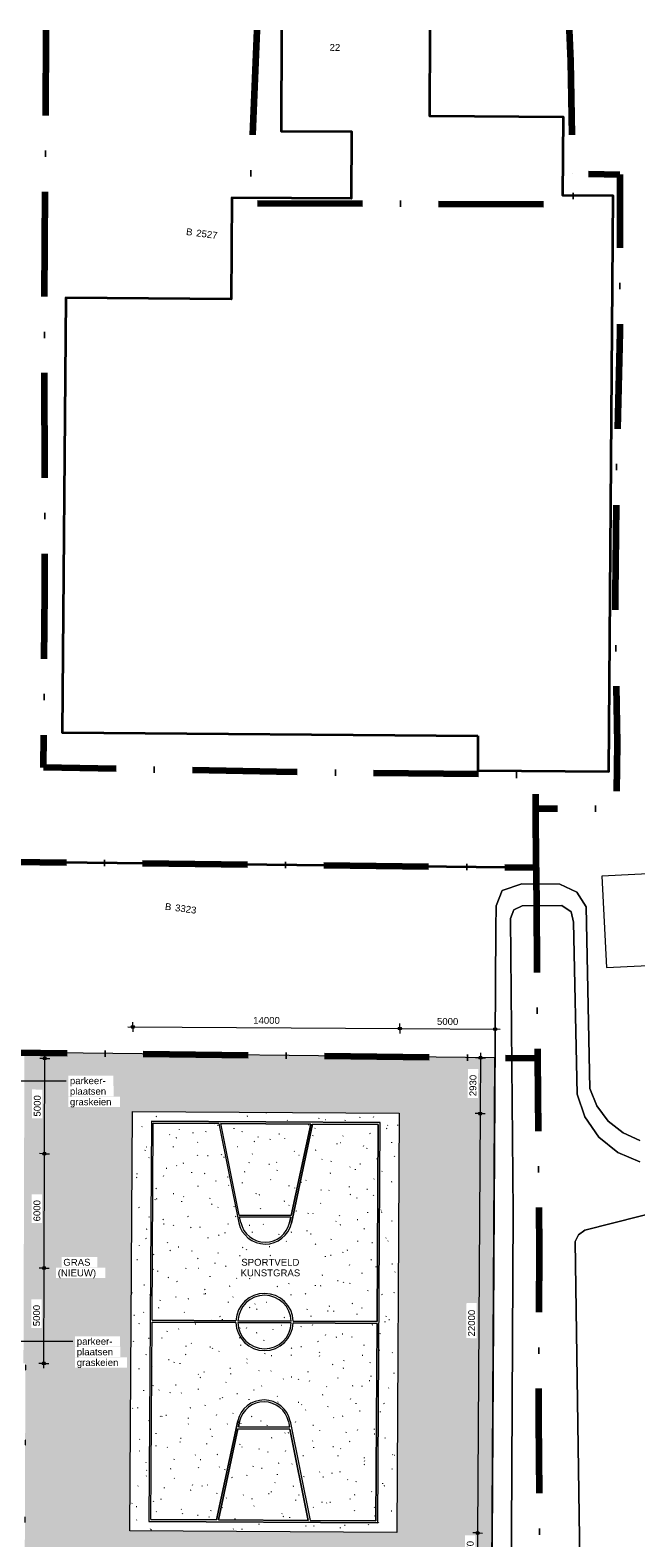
# Model space of a CAD drawing. Header units: millimetres. Extents: x -159785 to 90015, y -49332 to 203345.
# Tile 60 of 63: x -27162 to 4601, y 80529 to 159619. Entities that reach past the tile are written whole.
import ezdxf

# ---------------------------------------------------------------- set-up
doc = ezdxf.new("R2010")
doc.units = ezdxf.units.MM
doc.linetypes.add('IMPORT-KG-PERCEEL-SO', pattern=[19000, 5500, -2000, 0, -2000, 5500, -2000, 0, -2000])
for name, color, linetype, lineweight in [('A--A23__Vloeren', 8, 'Continuous', 9), ('A--L$01A__Algemeen', 7, 'Continuous', 9), ('A--L23__Vloeren', 3, 'Continuous', 9), ('A--L34__BalustradesLeuningen', 1, 'Continuous', 9), ('A--M$01A__Algemeen', 1, 'Continuous', 13), ('A--M$01A__Algemeen-200', 1, 'Continuous', 13), ('A--T$01A__Algemeen', 1, 'Continuous', 13), ('B-WE-KG-GRENS_PERCEEL-G', 30, 'IMPORT-KG-PERCEEL-SO', 25), ('B-WE-KG-GRENS_PERCEEL-S', 150, 'Continuous', 25), ('B-WE-OG-BEBOUWING-G', 250, 'Continuous', 35), ('B-WE-OG-BEBOUWING-GV', 250, 'Continuous', 35), ('B-WE-OG-BEBOUWING-T18', 10, 'Continuous', 20), ('B-WE-OG-BEBOUWING_HUISNUMMER-T18', 10, 'Continuous', 20), ('B-WE-OG-BEBOUWING_SCHUUR-GV', 10, 'Continuous', 20), ('B-WE-OG-TERREIN_BEGROEID-GV', 10, 'Continuous', 20), ('B-WE-OG-TERREIN_ERF-GV', 10, 'Continuous', 20), ('B-WE-OG-TERREIN_OEVER-GV', 10, 'Continuous', 20), ('B-WE-OG-WATER-GV', 4, 'Continuous', 20), ('Montfoort-BGT_aangepast_dwg', 8, 'Continuous', 9), ('Montfoort-KAD_aangepast_dwg', 8, 'Continuous', 9)]:
    doc.layers.add(name, color=color, linetype=linetype, lineweight=lineweight)
doc.styles.add('Arial', font='arial.ttf', dxfattribs={"height": 360})
doc.dimstyles.new('00_ARC_dimension_1_8mm_afgerond', dxfattribs={"dimscale": 304.8, "dimtxt": 367.293384, "dimasz": 2.099738, "dimexe": 0.853018, "dimexo": 0.0625, "dimgap": 0.328084, "dimtad": 1, "dimdec": 0, "dimrnd": 10, "dimzin": 0, "dimdsep": 46, "dimtxsty": 'Arial', "dimblk1": 'DOTSMALL', "dimblk2": 'DOTSMALL', "dimsah": 1, "dimcen": 0.09, "dimdle": 0.853018, "dimadec": 3, "dimazin": 0, "dimtfac": 1, "dimtdec": 4, "dimtix": 1, "dimtmove": 0, "dimatfit": 3, "dimfxl": 0.853018, "dimfxlon": 1, "dimtvp": 1, "dimtfill": 1, "dimtolj": 1, "dimtzin": 0, "dimarcsym": 2})

# ---------------------------------------------------------------- blocks, each defined once
blk = doc.blocks.new('Railing - Ø42-V12-00 Terrein')
at = {"layer": 'A--L34__BalustradesLeuningen'}
for start, end in [(180, 360), (360, 144)]:
    blk.add_arc((0, 0), 21, start, end, dxfattribs=at)
blk = doc.blocks.new('Railing - Ø42-2171540-00 Terrein')
at = {"layer": 'A--L34__BalustradesLeuningen'}
for start, end in [(360, 144), (216, 360)]:
    blk.add_arc((0, 0), 21, start, end, dxfattribs=at)
blk = doc.blocks.new('Railing - Railing-2206966-00 Terrein')
at = {"layer": 'A--L34__BalustradesLeuningen'}
for p, q in [((-49012, 110649), (-15502, 114623)), ((-15502, 114628), (-49008, 110655)), ((-15507, 114666), (-48974, 110697)), ((-15502, 114623), (-15502, 114628))]:
    blk.add_line(p, q, dxfattribs=at)
at = {"rotation": 96.76254305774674}
for name, p in [('Railing - Ø42-2171540-00 Terrein', (-20792, 114018)), ('Railing - Ø42-2171540-00 Terrein', (-19030, 114227)), ('Railing - Ø42-2171540-00 Terrein', (-17267, 114436)), ('Railing - Ø42-V12-00 Terrein', (-15505, 114645)), ('Railing - Ø42-2171540-00 Terrein', (-27842, 113182)), ('Railing - Ø42-2171540-00 Terrein', (-26080, 113391)), ('Railing - Ø42-2171540-00 Terrein', (-24317, 113600)), ('Railing - Ø42-2171540-00 Terrein', (-22555, 113809)), ('Railing - Ø42-2171540-00 Terrein', (-34892, 112346)), ('Railing - Ø42-2171540-00 Terrein', (-33130, 112555)), ('Railing - Ø42-2171540-00 Terrein', (-31367, 112764)), ('Railing - Ø42-2171540-00 Terrein', (-29605, 112973)), ('Railing - Ø42-2171540-00 Terrein', (-40180, 111719)), ('Railing - Ø42-2171540-00 Terrein', (-38417, 111928)), ('Railing - Ø42-2171540-00 Terrein', (-36655, 112137))]:
    blk.add_blockref(name, p, dxfattribs=at)
blk = doc.blocks.new('kolommen1 - kolommen-2207150-00 Terrein')
at = {"layer": 'A--L$01A__Algemeen'}
h = blk.add_hatch(color=256, dxfattribs=at)
h.paths.add_polyline_path([(-36153, 65225), (-36185, 65473), (-36200, 65471), (-36170, 65239), (-36403, 65208), (-36401, 65193), (-36205, 65218)])
h.paths.add_polyline_path([(-40444, 64682), (-40446, 64697), (-40694, 64665), (-40692, 64650), (-40444, 64682)])
h.paths.add_polyline_path([(-44859, 64123), (-44861, 64139), (-45109, 64107), (-45107, 64092)])
h.paths.add_polyline_path([(-49274, 63565), (-49276, 63580), (-49524, 63548), (-49522, 63533), (-49274, 63565)])
h.paths.add_polyline_path([(-53689, 63006), (-53691, 63021), (-53939, 62990), (-53936, 62975)])
h.paths.add_polyline_path([(-57979, 62463), (-57981, 62478), (-58215, 62449), (-58245, 62682), (-58259, 62680), (-58227, 62432), (-58087, 62450)])
h.paths.add_polyline_path([(-36645, 69119), (-36677, 69367), (-36692, 69365), (-36660, 69117)])
h.paths.add_polyline_path([(-58705, 66328), (-58736, 66576), (-58751, 66574), (-58717, 66326)])
h.paths.add_polyline_path([(-37154, 73137), (-37185, 73385), (-37201, 73383), (-37170, 73135)])
h.paths.add_polyline_path([(-59213, 70346), (-59245, 70594), (-59259, 70592), (-59228, 70344)])
h.paths.add_polyline_path([(-37662, 77155), (-37694, 77403), (-37709, 77400), (-37678, 77153), (-37666, 77154)])
h.paths.add_polyline_path([(-59721, 74364), (-59753, 74612), (-59768, 74610), (-59736, 74362), (-59733, 74362)])
h.paths.add_polyline_path([(-38171, 81172), (-38202, 81421), (-38218, 81418), (-38187, 81170), (-38173, 81172)])
h.paths.add_polyline_path([(-60229, 78382), (-60261, 78630), (-60276, 78628), (-60245, 78380), (-60242, 78380)])
h.paths.add_polyline_path([(-38663, 85069), (-38694, 85317), (-38711, 85315), (-38679, 85067)])
h.paths.add_polyline_path([(-60722, 82280), (-60754, 82528), (-60769, 82526), (-60737, 82278)])
for p, q in [((-38694, 85317), (-38711, 85315)), ((-38663, 85069), (-38694, 85317)), ((-38680, 85067), (-38663, 85069)), ((-60754, 82528), (-60769, 82526)), ((-60769, 82526), (-60737, 82278)), ((-60737, 82278), (-60722, 82280)), ((-38202, 81421), (-38218, 81418)), ((-38171, 81172), (-38202, 81421)), ((-38187, 81170), (-38171, 81172)), ((-60261, 78630), (-60276, 78628)), ((-60276, 78628), (-60245, 78380)), ((-60245, 78380), (-60229, 78382)), ((-37694, 77403), (-37709, 77401)), ((-37662, 77155), (-37694, 77403)), ((-37678, 77153), (-37662, 77155)), ((-59753, 74612), (-59768, 74610)), ((-59768, 74610), (-59736, 74362)), ((-59736, 74362), (-59721, 74364)), ((-37185, 73385), (-37201, 73383)), ((-37154, 73137), (-37185, 73385)), ((-37170, 73135), (-37154, 73137)), ((-59245, 70594), (-59259, 70592)), ((-59259, 70592), (-59228, 70344)), ((-59228, 70344), (-59213, 70346)), ((-36677, 69367), (-36693, 69365)), ((-36645, 69119), (-36677, 69367)), ((-36661, 69117), (-36645, 69119)), ((-58736, 66576), (-58751, 66574)), ((-58751, 66574), (-58719, 66326)), ((-58719, 66326), (-58705, 66328)), ((-36403, 65209), (-36401, 65193)), ((-36401, 65193), (-36153, 65225)), ((-36185, 65473), (-36200, 65471)), ((-36153, 65225), (-36185, 65473)), ((-45109, 64107), (-45107, 64092)), ((-45107, 64092), (-44859, 64123)), ((-44859, 64123), (-44861, 64139)), ((-40694, 64666), (-40692, 64650)), ((-40692, 64650), (-40444, 64682)), ((-40444, 64682), (-40446, 64697)), ((-49524, 63549), (-49522, 63533)), ((-49522, 63533), (-49274, 63565)), ((-49274, 63565), (-49276, 63580)), ((-58244, 62682), (-58259, 62680)), ((-58259, 62680), (-58228, 62432)), ((-53939, 62990), (-53937, 62975)), ((-53937, 62975), (-53689, 63006)), ((-53689, 63006), (-53691, 63021)), ((-58228, 62432), (-57979, 62463)), ((-57979, 62463), (-57981, 62478))]:
    blk.add_line(p, q, dxfattribs=at)
blk = doc.blocks.new('Montfoort-KAD_aangepast_dwg-2079012-00 Terrein')
at = {"layer": 'B-WE-KG-GRENS_PERCEEL-G', "color": 20, "lineweight": 100, "flags": 128}
for points in [[(-19447, 158433), (-19169, 156830), (-18291, 150995)], [(-35688, 156326), (-34900, 147281), (-18043, 149412), (-18291, 150995), (-15827, 151271), (-14776, 143064), (-14105, 136699), (-13243, 129384), (-12139, 121654), (-11741, 118264), (-15922, 117701)], [(-53663, 153994), (-54285, 153418), (-48993, 110674), (-15505, 114645), (-15922, 117701), (-16162, 119462), (-29663, 117872), (-41798, 116536), (-42919, 125636), (-44885, 140740), (-46638, 154906)], [(-55121, 152643), (-48683, 100642), (-14145, 104737), (-12771, 94786), (-11653, 85925), (-10741, 79324), (-9896, 73379), (-9510, 70144)], [(-15505, 114645), (-14857, 109889), (-14145, 104737)]]:
    blk.add_lwpolyline(points, dxfattribs=at)
at = {"layer": 'B-WE-OG-BEBOUWING-G', "flags": 128}
for points in [[(-19422, 121104), (-19201, 119299), (-12375, 120132), (-16037, 150109), (-18649, 149790), (-19146, 153865), (-26104, 153015), (-26670, 157496)], [(-34404, 156493), (-33740, 151230), (-30069, 151693), (-29638, 148211), (-35856, 147442), (-35202, 142158), (-43809, 141116), (-41066, 118481), (-19422, 121104)]]:
    blk.add_lwpolyline(points, dxfattribs=at)
at = {"layer": 'B-WE-KG-GRENS_PERCEEL-S', "lineweight": 100, "char_height": 360, "line_spacing_factor": 0.941778, "style": 'Arial'}
for s, insert, width, attachment_point in [('B', (-37663, 145555), 401.06, 3), ('2527', (-37463, 145555), 1339.81, 1), ('B', (-34208, 110309), 401.06, 3), ('3323', (-34008, 110309), 1339.81, 1)]:
    blk.add_mtext(s, dxfattribs=dict(at, insert=insert, width=width, attachment_point=attachment_point))
at = {"layer": 'B-WE-OG-BEBOUWING_HUISNUMMER-T18', "color": 1, "insert": (-31528, 156134), "char_height": 360, "width": 669.91, "attachment_point": 2, "rotation": 6.9, "line_spacing_factor": 0.941778, "style": 'Arial'}
blk.add_mtext('22', dxfattribs=at)
blk = doc.blocks.new('Montfoort-BGT_aangepast_dwg-2210655-00 Terrein')
at = {"layer": 'B-WE-OG-BEBOUWING-GV', "color": 8, "lineweight": 9, "flags": 128}
for points in [[(192999, -129509), (193451, -131270), (200113, -129566), (192624, -100309), (190075, -100962), (189058, -96984), (182267, -98723), (181129, -94351)], [(173588, -96342), (174924, -101475), (178505, -100544), (179381, -103941), (173313, -105504), (174642, -110660), (166240, -112800), (171873, -134894), (192999, -129509)]]:
    blk.add_lwpolyline(points, dxfattribs=at)
at = {"layer": 'B-WE-OG-BEBOUWING_SCHUUR-GV', "color": 8, "lineweight": 9, "flags": 128}
blk.add_lwpolyline([(201165, -134960), (202621, -139539), (209893, -137227), (208437, -132648)], close=True, dxfattribs=at)
at = {"layer": 'B-WE-OG-TERREIN_BEGROEID-GV', "color": 8, "lineweight": 9, "flags": 128}
blk.add_lwpolyline([(204705, -153858), (209848, -172276), (210450, -173073), (211375, -173454), (212363, -173309), (213142, -172683), (217854, -161176), (218074, -159797), (218178, -158400), (218163, -157000), (218031, -155610), (217541, -154603), (216949, -153646), (216263, -152753), (215496, -151937), (212034, -150876), (208965, -150978), (205032, -153149), (204776, -153461)], close=True, dxfattribs=at)
at = {"layer": 'B-WE-OG-TERREIN_ERF-GV', "color": 8, "lineweight": 9, "flags": 128}
for points in [[(206680, -178648), (196478, -139031), (196188, -137879), (196298, -137022), (197205, -136415), (199143, -135927), (200112, -136111), (200769, -136726), (203399, -145898), (203979, -146673), (204760, -147298), (205674, -147704), (206628, -147864)], [(181129, -94351), (182267, -98723), (189058, -96984), (190075, -100962), (192624, -100309), (200113, -129566), (193451, -131270), (192999, -129509), (171873, -134894)], [(171873, -134894), (166240, -112800), (174642, -110660), (173313, -105504), (179381, -103941), (178505, -100544), (174924, -101475), (173588, -96342)]]:
    blk.add_lwpolyline(points, dxfattribs=at)
at = {"layer": 'B-WE-OG-TERREIN_OEVER-GV', "color": 8, "lineweight": 9, "flags": 128}
for points in [[(207894, -179224), (201160, -153174), (197098, -138337), (197139, -137849), (197514, -137540), (199527, -136992), (200081, -137176), (200335, -137681), (202831, -146352), (203511, -147394), (204493, -148238), (205677, -148768), (206910, -148938)], [(206628, -147864), (205674, -147704), (204760, -147298), (203979, -146673), (203399, -145898), (200769, -136726), (200112, -136111), (199143, -135927), (197205, -136415), (196298, -137022), (196188, -137879), (196478, -139031), (206680, -178648)]]:
    blk.add_lwpolyline(points, dxfattribs=at)
at = {"layer": 'B-WE-OG-WATER-GV', "color": 8, "lineweight": 9, "flags": 128}
blk.add_lwpolyline([(206910, -148938), (205677, -148768), (204493, -148238), (203511, -147394), (202831, -146352), (200335, -137681), (200081, -137176), (199527, -136992), (197514, -137540), (197139, -137849), (197098, -138337), (201160, -153174), (207894, -179224)], dxfattribs=at)
blk.add_lwpolyline([(205032, -153149), (208965, -150978), (212034, -150876), (215496, -151937), (216263, -152753), (216949, -153646), (217541, -154603), (218031, -155610), (218163, -157000), (218178, -158400), (218074, -159797), (217854, -161176), (213142, -172683), (212363, -173309), (211375, -173454), (210450, -173073), (209848, -172276), (204705, -153858), (204776, -153461)], close=True, dxfattribs=at)
at = {"layer": 'B-WE-OG-BEBOUWING-T18', "color": 1, "lineweight": 9, "insert": (176487, -96327), "char_height": 360, "width": 669.91, "attachment_point": 2, "rotation": 14.292, "line_spacing_factor": 0.941778, "style": 'Arial'}
blk.add_mtext('22', dxfattribs=at)
blk = doc.blocks.new('DIMBLOCK89-00 Terrein')
at = {"layer": 'A--M$01A__Algemeen-200'}
h = blk.add_hatch(color=256, dxfattribs=at)
edge = h.paths.add_edge_path()
edge.add_arc((-3545, 105715), 80, 0, 360)
h = blk.add_hatch(color=256, dxfattribs=at)
edge = h.paths.add_edge_path()
edge.add_arc((-3563, 102783), 80, 0, 360)
for p, q in [((-3545, 105715), (-3805, 105717)), ((-3544, 105975), (-3563, 102783)), ((-3545, 105715), (-3285, 105714)), ((-3563, 102783), (-3823, 102784)), ((-3563, 102783), (-3303, 102781))]:
    blk.add_line(p, q, dxfattribs=at)
for centre in [(-3545, 105715), (-3563, 102783)]:
    blk.add_circle(centre, 80, dxfattribs=at)
at = {"layer": 'A--M$01A__Algemeen-200', "color": 0, "insert": (-4125, 103699), "char_height": 360, "width": 1329.04, "attachment_point": 1, "rotation": 89.65658, "line_spacing_factor": 0.941778, "style": 'Arial', "bg_fill": 3, "box_fill_scale": 1.25, "bg_fill_color": 256, "bg_fill_true_color": 13158600, "bg_fill_transparency": 0}
blk.add_mtext('2930', dxfattribs=at)
blk = doc.blocks.new('_DotSmall')
at = {"color": 0, "linetype": 'ByBlock', "const_width": 0.5}
blk.add_lwpolyline([(-0.0625, 0, 1), (0.0625, 0, 1)], format="xyb", close=True, dxfattribs=at)
blk = doc.blocks.new('DIMBLOCK90-00 Terrein')
at = {"layer": 'A--M$01A__Algemeen-200'}
h = blk.add_hatch(color=256, dxfattribs=at)
edge = h.paths.add_edge_path()
edge.add_arc((-3563, 102783), 80, 0, 360)
h = blk.add_hatch(color=256, dxfattribs=at)
edge = h.paths.add_edge_path()
edge.add_arc((-3695, 80783), 80, 0, 360)
for p, q in [((-3563, 102783), (-3823, 102784)), ((-3563, 102783), (-3695, 80783)), ((-3563, 102783), (-3303, 102781)), ((-3695, 80783), (-3955, 80785)), ((-3695, 80783), (-3435, 80782))]:
    blk.add_line(p, q, dxfattribs=at)
for centre in [(-3563, 102783), (-3695, 80783)]:
    blk.add_circle(centre, 80, dxfattribs=at)
at = {"layer": 'A--M$01A__Algemeen-200', "color": 0, "insert": (-4200, 91094), "char_height": 360, "width": 1661.3, "attachment_point": 1, "rotation": 89.65658, "line_spacing_factor": 0.941778, "style": 'Arial', "bg_fill": 3, "box_fill_scale": 1.25, "bg_fill_color": 256, "bg_fill_true_color": 13158600, "bg_fill_transparency": 0}
blk.add_mtext('22000', dxfattribs=at)
blk = doc.blocks.new('DIMBLOCK91-00 Terrein')
at = {"layer": 'A--M$01A__Algemeen-200'}
h = blk.add_hatch(color=256, dxfattribs=at)
edge = h.paths.add_edge_path()
edge.add_arc((-3695, 80783), 80, 0, 360)
h = blk.add_hatch(color=256, dxfattribs=at)
edge = h.paths.add_edge_path()
edge.add_arc((-3706, 78816), 80, 0, 360)
for p, q in [((-3695, 80783), (-3955, 80785)), ((-3695, 80783), (-3706, 78816)), ((-3695, 80783), (-3435, 80782)), ((-3706, 78816), (-3966, 78818)), ((-3706, 78816), (-3446, 78815))]:
    blk.add_line(p, q, dxfattribs=at)
for centre in [(-3695, 80783), (-3706, 78816)]:
    blk.add_circle(centre, 80, dxfattribs=at)
at = {"layer": 'A--M$01A__Algemeen-200', "color": 0, "insert": (-4271, 79249), "char_height": 360, "width": 1329.04, "attachment_point": 1, "rotation": 89.65658, "line_spacing_factor": 0.941778, "style": 'Arial', "bg_fill": 3, "box_fill_scale": 1.25, "bg_fill_color": 256, "bg_fill_true_color": 13158600, "bg_fill_transparency": 0}
blk.add_mtext('1970', dxfattribs=at)
blk = doc.blocks.new('DIMBLOCK93-00 Terrein')
at = {"layer": 'A--M$01A__Algemeen-200'}
h = blk.add_hatch(color=256, dxfattribs=at)
edge = h.paths.add_edge_path()
edge.add_arc((-21777, 107328), 80, 0, 360)
h = blk.add_hatch(color=256, dxfattribs=at)
edge = h.paths.add_edge_path()
edge.add_arc((-7777, 107244), 80, 0, 360)
for p, q in [((-21777, 107328), (-21775, 107588)), ((-22037, 107330), (-7777, 107244)), ((-21777, 107328), (-21778, 107068)), ((-7777, 107244), (-7778, 106984)), ((-7777, 107244), (-7775, 107504))]:
    blk.add_line(p, q, dxfattribs=at)
for centre in [(-21777, 107328), (-7777, 107244)]:
    blk.add_circle(centre, 80, dxfattribs=at)
at = {"layer": 'A--M$01A__Algemeen-200', "color": 0, "insert": (-15465, 107858), "char_height": 360, "width": 1661.3, "attachment_point": 1, "rotation": 359.65658, "line_spacing_factor": 0.941778, "style": 'Arial', "bg_fill": 3, "box_fill_scale": 1.25, "bg_fill_color": 256, "bg_fill_true_color": 13158600, "bg_fill_transparency": 0}
blk.add_mtext('14000', dxfattribs=at)
blk = doc.blocks.new('DIMBLOCK94-00 Terrein')
at = {"layer": 'A--M$01A__Algemeen-200'}
h = blk.add_hatch(color=256, dxfattribs=at)
edge = h.paths.add_edge_path()
edge.add_arc((-7777, 107244), 80, 0, 360)
h = blk.add_hatch(color=256, dxfattribs=at)
edge = h.paths.add_edge_path()
edge.add_arc((-2777, 107214), 80, 0, 360)
for p, q in [((-7777, 107244), (-7778, 106984)), ((-7777, 107244), (-7775, 107504)), ((-7777, 107244), (-2517, 107213)), ((-2777, 107214), (-2778, 106954)), ((-2777, 107214), (-2775, 107474))]:
    blk.add_line(p, q, dxfattribs=at)
for centre in [(-7777, 107244), (-2777, 107214)]:
    blk.add_circle(centre, 80, dxfattribs=at)
at = {"layer": 'A--M$01A__Algemeen-200', "color": 0, "insert": (-5827, 107800), "char_height": 360, "width": 1329.04, "attachment_point": 1, "rotation": 359.65658, "line_spacing_factor": 0.941778, "style": 'Arial', "bg_fill": 3, "box_fill_scale": 1.25, "bg_fill_color": 256, "bg_fill_true_color": 13158600, "bg_fill_transparency": 0}
blk.add_mtext('5000', dxfattribs=at)
blk = doc.blocks.new('DIMBLOCK108-00 Terrein')
at = {"layer": 'A--M$01A__Algemeen-200'}
h = blk.add_hatch(color=256, dxfattribs=at)
edge = h.paths.add_edge_path()
edge.add_arc((-26430, 94681), 80, 0, 360)
h = blk.add_hatch(color=256, dxfattribs=at)
edge = h.paths.add_edge_path()
edge.add_arc((-26446, 89681), 80, 0, 360)
for p, q in [((-26430, 94681), (-26690, 94682)), ((-26447, 89421), (-26430, 94681)), ((-26430, 94681), (-26170, 94680)), ((-26446, 89681), (-26706, 89682)), ((-26446, 89681), (-26186, 89680))]:
    blk.add_line(p, q, dxfattribs=at)
for centre in [(-26430, 94681), (-26446, 89681)]:
    blk.add_circle(centre, 80, dxfattribs=at)
at = {"layer": 'A--M$01A__Algemeen-200', "color": 0, "insert": (-27007, 91629), "char_height": 360, "width": 1329.04, "attachment_point": 1, "rotation": 89.82132, "line_spacing_factor": 0.941778, "style": 'Arial', "bg_fill": 3, "box_fill_scale": 1.25, "bg_fill_color": 256, "bg_fill_true_color": 13158600, "bg_fill_transparency": 0}
blk.add_mtext('5000', dxfattribs=at)
blk = doc.blocks.new('DIMBLOCK109-00 Terrein')
at = {"layer": 'A--M$01A__Algemeen-200'}
h = blk.add_hatch(color=256, dxfattribs=at)
edge = h.paths.add_edge_path()
edge.add_arc((-26412, 100681), 80, 0, 360)
h = blk.add_hatch(color=256, dxfattribs=at)
edge = h.paths.add_edge_path()
edge.add_arc((-26430, 94681), 80, 0, 360)
for p, q in [((-26412, 100681), (-26672, 100682)), ((-26430, 94681), (-26412, 100681)), ((-26412, 100681), (-26152, 100680)), ((-26430, 94681), (-26690, 94682)), ((-26430, 94681), (-26170, 94680))]:
    blk.add_line(p, q, dxfattribs=at)
for centre in [(-26412, 100681), (-26430, 94681)]:
    blk.add_circle(centre, 80, dxfattribs=at)
at = {"layer": 'A--M$01A__Algemeen-200', "color": 0, "insert": (-26990, 97129), "char_height": 360, "width": 1329.04, "attachment_point": 1, "rotation": 89.82132, "line_spacing_factor": 0.941778, "style": 'Arial', "bg_fill": 3, "box_fill_scale": 1.25, "bg_fill_color": 256, "bg_fill_true_color": 13158600, "bg_fill_transparency": 0}
blk.add_mtext('6000', dxfattribs=at)
blk = doc.blocks.new('DIMBLOCK110-00 Terrein')
at = {"layer": 'A--M$01A__Algemeen-200'}
h = blk.add_hatch(color=256, dxfattribs=at)
edge = h.paths.add_edge_path()
edge.add_arc((-26396, 105681), 80, 0, 360)
h = blk.add_hatch(color=256, dxfattribs=at)
edge = h.paths.add_edge_path()
edge.add_arc((-26412, 100681), 80, 0, 360)
for p, q in [((-26396, 105681), (-26656, 105682)), ((-26412, 100681), (-26395, 105941)), ((-26396, 105681), (-26136, 105680)), ((-26412, 100681), (-26672, 100682)), ((-26412, 100681), (-26152, 100680))]:
    blk.add_line(p, q, dxfattribs=at)
for centre in [(-26396, 105681), (-26412, 100681)]:
    blk.add_circle(centre, 80, dxfattribs=at)
at = {"layer": 'A--M$01A__Algemeen-200', "color": 0, "insert": (-26973, 102629), "char_height": 360, "width": 1329.04, "attachment_point": 1, "rotation": 89.82132, "line_spacing_factor": 0.941778, "style": 'Arial', "bg_fill": 3, "box_fill_scale": 1.25, "bg_fill_color": 256, "bg_fill_true_color": 13158600, "bg_fill_transparency": 0}
blk.add_mtext('5000', dxfattribs=at)

msp = doc.modelspace()

# ---------------------------------------------------------------- hatches: boundary and pattern name
at = {"layer": 'A--A23__Vloeren'}
h = msp.add_hatch(color=256, dxfattribs=at)
h.paths.add_polyline_path([(-4357.1, 66831.7), (-3763.4, 67935.8), (-3330.7, 69117.9), (-3071, 70349.8), (-2990.4, 71592.7), (-2785.9, 105710.9), (-27462.6, 105982.4), (-27513.7, 89684.2), (-27412.7, 89683.9), (-27412.7, 89586), (-27396, 89586), (-27396.8, 89336), (-27413.8, 89336), (-27425.3, 85658.8), (-27409.2, 85658.8), (-27410, 85408.8), (-27426.1, 85408.7), (-27437.9, 81608.9), (-27421.9, 81608.8), (-27422.7, 81358.8), (-27438.7, 81358.8), (-27450.6, 77558.9), (-27434.6, 77558.8), (-27435.4, 77308.8), (-27451.4, 77308.8), (-27463.3, 73508.9), (-27447.3, 73508.7), (-27448.1, 73258.9), (-27464.1, 73258.9), (-27475.6, 69583.9), (-27460.5, 69583.9), (-27461.3, 69333.9), (-27576.4, 69333.9), (-21492.2, 66885.3), (-16941.9, 66871.1), (-16695.2, 67136.7), (-23714.3, 68915.5), (-23819.7, 68948.5), (-23920.8, 68992.9), (-24016.4, 69048.2), (-24105.3, 69113.7), (-24186.4, 69188.6), (-24258.8, 69272), (-24321.6, 69362.9), (-24373.9, 69460.1), (-24415.2, 69562.5), (-24445, 69668.8), (-24462.9, 69777.8), (-24468.6, 69888.1), (-24442.9, 77888.1), (-24436.2, 78000), (-24417.1, 78110.5), (-24385.7, 78218.2), (-24342.4, 78321.6), (-24287.9, 78419.6), (-24222.7, 78510.8), (-24147.7, 78594.2), (-24063.8, 78668.7), (-23972.2, 78733.3), (-23873.8, 78787.2), (-23770.1, 78829.8), (-23662.2, 78860.5), (-23551.6, 78878.9), (-23439.6, 78884.8), (-6439.7, 78830.1), (-6327.8, 78823.4), (-6217.3, 78804.3), (-6109.6, 78772.9), (-6006.2, 78729.6), (-5908.2, 78675.1), (-5816.9, 78609.9), (-5733.6, 78534.9), (-5659.1, 78451), (-5594.5, 78359.4), (-5540.6, 78261.1), (-5498, 78157.3), (-5467.3, 78049.5), (-5448.9, 77938.8), (-5443, 77826.9), (-5472.7, 68591.9), (-5479.1, 68482.4), (-5497.4, 68374.3), (-5527.4, 68268.8), (-5568.9, 68167.2), (-5621.1, 68070.8), (-5683.7, 67980.7), (-6573, 66838.6), (-5443, 66835.1)])
h.paths.add_polyline_path([(-7935.3, 80808.6), (-21935, 80892.5), (-21803.2, 102892.1), (-7803.4, 102808.2), (-7930, 81694.1)])
h = msp.add_hatch(dxfattribs=at)
h.set_pattern_fill('FP_27', color=256, style=0, pattern_type=2)
h.set_pattern_definition([(17, (8412.3, 5010), (515.75, 1596.552), [33.528, -1598.472, 33.528, -890.472, -1344]), (17, (8412.3, 5010), (515.75, 1596.552), [-2556, 33.528, -1310.472]), (48, (8412.3, 5010), (-368.312, 1623.437), [33.528, -1582.472, 33.528, -1614.472, -1328]), (48, (8412.3, 5010), (-368.312, 1623.437), [-3264, 33.528, -1294.472]), (71, (8412.3, 5010), (-958.232, 1345.261), [33.528, -1566.472, 33.528, -926.472, -1316]), (71, (8412.3, 5010), (-958.232, 1345.261), [-2560, 33.528, -1282.472])])
h.paths.add_polyline_path([(-7935.3, 80808.6), (-7803.4, 102808.2), (-21803.2, 102892.1), (-21935, 80892.5), (-8902.8, 80814.4)])
h.paths.add_polyline_path([(-8932.3, 81314.6), (-20932, 81386.5), (-20806.2, 102386.1), (-8806.4, 102314.2), (-8930, 81694.1)])
h.paths.add_polyline_path([(-9031.7, 81415.2), (-8970.5, 91773.2), (-13370.1, 91799.6), (-13380.8, 91663.9), (-13403.9, 91529.8), (-13439, 91398.3), (-13485.8, 91270.5), (-13544.1, 91147.5), (-13613.2, 91030.3), (-13692.7, 90919.8), (-13781.9, 90817), (-13891.6, 90713.5), (-13987.8, 90636.7), (-14099.9, 90562.7), (-14219.7, 90498.3), (-14344.9, 90445), (-14474.5, 90403.2), (-14607.3, 90373.4), (-14742.2, 90355.7), (-14878.2, 90350.4), (-15014.1, 90357.4), (-15150, 90376.9), (-15281.3, 90408.1), (-15410.3, 90451.3), (-15534.9, 90506.1), (-15653.9, 90572), (-15766.6, 90648.4), (-15871.8, 90734.7), (-15968.8, 90830.1), (-16068.8, 90951.1), (-16134.9, 91045.4), (-16202.7, 91163.4), (-16259.6, 91287.5), (-16309.6, 91434.6), (-16338.3, 91547.4), (-16359.7, 91681.8), (-16368.9, 91817.5), (-20769.4, 91843.9), (-20831.4, 81485.9), (-17390.6, 81465.3), (-16279.8, 86668.6), (-16244, 86795), (-16196.6, 86917.5), (-16138, 87035.1), (-16056.8, 87162.7), (-15976, 87266.4), (-15898.1, 87350.9), (-15803.6, 87436.8), (-15698.5, 87515.7), (-15586.6, 87584.6), (-15468.8, 87642.7), (-15346.1, 87689.7), (-15219.6, 87725.1), (-15090.3, 87748.6), (-14959.4, 87760), (-14828, 87759.2), (-14697.3, 87746.2), (-14568.3, 87721.2), (-14442.2, 87684.3), (-14320.1, 87635.8), (-14203, 87576.3), (-14076.4, 87494.1), (-13981.9, 87420.5), (-13891.6, 87336.5), (-13804.1, 87238.5), (-13726.1, 87132.7), (-13658.2, 87020.3), (-13596.3, 86889), (-13555.2, 86778.9), (-13520.8, 86652), (-12472.5, 81435.8), (-9871.7, 81420.2)])
h.paths.add_polyline_path([(-12574.6, 81436.4), (-13539.7, 86238.2), (-16265.9, 86254.5), (-17288.4, 81464.7), (-13520.8, 81442.1)])
h.paths.add_polyline_path([(-13559.8, 86338.3), (-13624.3, 86652), (-13652, 86753.3), (-13705.5, 86889), (-13752.8, 86984.8), (-13819.4, 87092.2), (-13896, 87192.7), (-13981.9, 87285.4), (-14076.4, 87369.4), (-14178.4, 87444), (-14287.1, 87508.4), (-14418.1, 87568), (-14538.4, 87609), (-14663.1, 87638.4), (-14768.1, 87654.3), (-14902.2, 87660.8), (-15020.6, 87655.8), (-15150, 87637.4), (-15268.7, 87609), (-15388.2, 87568), (-15503.3, 87515.7), (-15612.8, 87452.6), (-15715.7, 87379.2), (-15811.1, 87296.3), (-15904, 87197.2), (-15976, 87105.1), (-16043.9, 86998.5), (-16101.2, 86885.9), (-16147.5, 86768.2), (-16182.2, 86646.7), (-16244, 86354.4), (-13618.7, 86338.6)])
h.paths.add_polyline_path([(-14812.2, 90451.5), (-14669.2, 90465.3), (-14553.5, 90486.4), (-14427.7, 90521.8), (-14305.7, 90568.8), (-14171.2, 90637.7), (-14077.5, 90695.7), (-13961.6, 90785.3), (-13876.9, 90862.8), (-13789.1, 90959.7), (-13710.7, 91064.3), (-13641.9, 91176.9), (-13584.9, 91293.1), (-13538.5, 91415.2), (-13503.8, 91541.2), (-13479.5, 91686.6), (-13470.1, 91800.2), (-16268.8, 91816.9), (-16259.5, 91685.7), (-16233.9, 91541.2), (-16202.7, 91424.9), (-16160.1, 91308.5), (-16103.9, 91190.5), (-16037, 91078.2), (-15959.9, 90972.7), (-15873.3, 90874.8), (-15766.6, 90776.6), (-15653.9, 90692.1), (-15564.4, 90635.2), (-15439, 90572), (-15326.7, 90527.2), (-15201.3, 90490.3), (-15073, 90465.3), (-14942.9, 90452.3), (-14878.2, 90451.9)])
h.paths.add_polyline_path([(-8969, 91873.2), (-8907, 102214.8), (-12347.9, 102235.4), (-13458.6, 97032.1), (-13494.5, 96905.7), (-13541.9, 96783.2), (-13600.4, 96665.6), (-13669.6, 96553.9), (-13762.5, 96434.4), (-13840.3, 96349.8), (-13934.9, 96263.9), (-14039.9, 96185), (-14151.8, 96116.2), (-14269.6, 96058), (-14395.9, 96010), (-14518.9, 95975.7), (-14648.1, 95952.2), (-14779, 95940.8), (-14910.4, 95941.5), (-15041.1, 95954.5), (-15172.4, 95980.2), (-15296.2, 96016.5), (-15418.3, 96064.9), (-15535.4, 96124.4), (-15662.1, 96206.6), (-15756.5, 96280.2), (-15846.8, 96364.3), (-15934.3, 96462.3), (-16012.3, 96568), (-16080.2, 96680.5), (-16137.3, 96798.8), (-16183.3, 96921.9), (-16217.6, 97048.7), (-17265.9, 102264.9), (-20706.8, 102285.5), (-20768.8, 91943.9), (-16367.7, 91917.5), (-16355.6, 92052.1), (-16331.4, 92185.1), (-16295.3, 92315.3), (-16247.7, 92441.8), (-16183.3, 92572.8), (-16119.4, 92679.3), (-16039.7, 92788.4), (-15934.3, 92905.4), (-15846.8, 92987.6), (-15732.1, 93076.5), (-15633.6, 93141), (-15499.1, 93211), (-15389.9, 93257.1), (-15261.1, 93298.2), (-15129.3, 93327.6), (-14995.2, 93345.1), (-14860.2, 93350.3), (-14725.3, 93343.4), (-14591.5, 93324.4), (-14459.9, 93293.4), (-14331.7, 93250.8), (-14207.9, 93196.7), (-14089.4, 93131.7), (-13977.3, 93056.3), (-13872.3, 92971.2), (-13775.5, 92876.9), (-13687.6, 92774.3), (-13609.2, 92664.2), (-13541.1, 92547.5), (-13483.7, 92425.2), (-13437.6, 92298.2), (-13403.1, 92167.5), (-13380.5, 92034.3), (-13370, 91899.6), (-8969.6, 91873.2)])
h.paths.add_polyline_path([(-13470.1, 91900.2), (-13470.1, 91900.3), (-13480.7, 92029.4), (-13503.2, 92157.2), (-13541.1, 92291.8), (-13583.2, 92403.7), (-13641.9, 92523.6), (-13717.5, 92645.1), (-13784.4, 92735.4), (-13872.3, 92833.2), (-13977.3, 92928.7), (-14089.4, 93012), (-14194.9, 93076.5), (-14306.6, 93131.7), (-14415.1, 93174.6), (-14539.6, 93211), (-14690.4, 93238), (-14796, 93248.4), (-14925.7, 93249.2), (-15054.9, 93238), (-15196.3, 93211), (-15307.5, 93180), (-15428.6, 93133.7), (-15545, 93076.5), (-15655.6, 93008.6), (-15759.4, 92930.9), (-15855.6, 92843.9), (-15951.2, 92737.9), (-16021.8, 92645.1), (-16090.4, 92535), (-16148.5, 92419), (-16195.6, 92298.2), (-16231.4, 92173.5), (-16257, 92029.4), (-16267.6, 91916.9), (-13480.7, 91900.2)])
h.paths.add_polyline_path([(-14844.1, 96039.6), (-14707, 96046.5), (-14580, 96065.4), (-14456.7, 96096.2), (-14350.2, 96132.7), (-14235.1, 96185), (-14125.6, 96248.2), (-14022.7, 96321.5), (-13927.3, 96404.4), (-13840.3, 96496), (-13762.5, 96595.6), (-13694.6, 96702.2), (-13637.2, 96814.9), (-13591, 96932.5), (-13556.2, 97054), (-13493.8, 97346.3), (-16178.6, 97362.4), (-16114.1, 97048.7), (-16080.2, 96930.9), (-16041.6, 96829.3), (-15985.6, 96716), (-15919, 96608.6), (-15842.4, 96508), (-15756.5, 96415.3), (-15662.1, 96331.3), (-15560, 96256.8), (-15451.3, 96192.3), (-15336.9, 96138.6), (-15217.8, 96096.2), (-15075.4, 96062.4), (-14970.3, 96046.5), (-14942.3, 96044.9)])
h.paths.add_polyline_path([(-13472.5, 97446.2), (-12450, 102236), (-17163.8, 102264.3), (-16198.8, 97462.6), (-14835.6, 97454.4)])

# ---------------------------------------------------------------- linework, layer by layer
at = {"layer": 'A--L23__Vloeren'}
for p, q in [((-2785.9, 105710.9), (-27462.6, 105982.4)), ((-2990.4, 71592.7), (-2785.9, 105710.9)), ((-21935, 80892.5), (-21803.2, 102892.1)), ((-21803.2, 102892.1), (-7803.4, 102808.2)), ((-20806.2, 102386.1), (-20932, 81386.5)), ((-20806.2, 102386.1), (-8806.4, 102314.2)), ((-8806.4, 102314.2), (-20806.2, 102386.1)), ((-20768.8, 91943.9), (-20706.8, 102285.5)), ((-17265.9, 102264.9), (-20706.8, 102285.5)), ((-20706.8, 102285.5), (-17265.9, 102264.9)), ((-17265.9, 102264.9), (-16217.6, 97048.7)), ((-12450, 102236), (-17163.8, 102264.3)), ((-16198.8, 97462.6), (-17163.8, 102264.3)), ((-17163.8, 102264.3), (-12450, 102236)), ((-13472.5, 97446.2), (-12450, 102236)), ((-12450, 102236), (-13472.5, 97446.2)), ((-12347.9, 102235.4), (-13458.6, 97032.1)), ((-13458.6, 97032.1), (-12347.9, 102235.4)), ((-8907, 102214.8), (-12347.9, 102235.4)), ((-12347.9, 102235.4), (-8907, 102214.8)), ((-8969, 91873.2), (-8907, 102214.8)), ((-8907, 102214.8), (-8969, 91873.2)), ((-8932.3, 81314.6), (-8806.4, 102314.2)), ((-7803.4, 102808.2), (-7935.3, 80808.6)), ((-16198.8, 97462.6), (-13472.5, 97446.2)), ((-13472.5, 97446.2), (-16198.8, 97462.6)), ((-13493.8, 97346.3), (-16178.6, 97362.4)), ((-16119.7, 97069.3), (-16178.6, 97362.4)), ((-16178.6, 97362.4), (-13493.8, 97346.3)), ((-13556.2, 97054), (-13493.8, 97346.3)), ((-13493.8, 97346.3), (-13556.2, 97054)), ((-20831.4, 81485.9), (-20769.4, 91843.9)), ((-16368.9, 91817.5), (-20769.4, 91843.9)), ((-20769.4, 91843.9), (-16368.9, 91817.5)), ((-20768.8, 91943.9), (-16367.7, 91917.5)), ((-16367.7, 91917.5), (-20768.8, 91943.9)), ((-13470.1, 91800.2), (-16268.8, 91816.9)), ((-16268.8, 91816.9), (-13470.1, 91800.2)), ((-16267.6, 91916.9), (-13470.1, 91900.2)), ((-13470.1, 91900.2), (-16267.6, 91916.9)), ((-8969.6, 91773.2), (-13370.1, 91799.6)), ((-13370.1, 91799.6), (-8969.6, 91773.2)), ((-13370, 91899.6), (-8969, 91873.2)), ((-8969, 91873.2), (-13370, 91899.6)), ((-9031.7, 81415.2), (-8969.6, 91773.2)), ((-8969.6, 91773.2), (-9031.7, 81415.2)), ((-17390.6, 81465.3), (-16279.8, 86668.6)), ((-16279.8, 86668.6), (-17390.6, 81465.3)), ((-16265.9, 86254.5), (-17288.4, 81464.7)), ((-17288.4, 81464.7), (-16265.9, 86254.5)), ((-13539.7, 86238.2), (-16265.9, 86254.5)), ((-16265.9, 86254.5), (-13539.7, 86238.2)), ((-16182.2, 86646.7), (-16244.6, 86354.4)), ((-16244.6, 86354.4), (-16182.2, 86646.7)), ((-16244.6, 86354.4), (-13559.8, 86338.3)), ((-13559.8, 86338.3), (-16244.6, 86354.4)), ((-13618.7, 86631.4), (-13559.8, 86338.3)), ((-12574.6, 81436.4), (-13539.7, 86238.2)), ((-13539.7, 86238.2), (-12574.6, 81436.4)), ((-13520.8, 86652), (-12472.5, 81435.8)), ((-20831.4, 81485.9), (-17390.6, 81465.3)), ((-17390.6, 81465.3), (-20831.4, 81485.9)), ((-17288.4, 81464.7), (-12574.6, 81436.4)), ((-12574.6, 81436.4), (-17288.4, 81464.7)), ((-7935.3, 80808.6), (-21935, 80892.5)), ((-8932.3, 81314.6), (-20932, 81386.5)), ((-20932, 81386.5), (-8932.3, 81314.6)), ((-12472.5, 81435.8), (-9031.7, 81415.2)), ((-9031.7, 81415.2), (-12472.5, 81435.8))]:
    msp.add_line(p, q, dxfattribs=at)
for centre, radius, start, end in [((-14836.2, 97354.4), 1414.8, 192.479082, 346.834078), ((-14836.2, 97354.4), 1414.8, 192.479082, 346.834078), ((-14836.2, 97354.4), 1314.8, 192.520733, 346.792428), ((-14836.2, 97354.4), 1314.8, 192.520733, 346.792428), ((-14869.2, 91850.4), 1500, 1.879886, 177.433274), ((-14869.2, 91850.4), 1500, 1.879886, 177.433274), ((-14869.2, 91850.4), 1400, 2.038782, 177.274378), ((-14869.2, 91850.4), 1400, 2.038782, 177.274378), ((-14869.2, 91850.4), 1500, 181.253758, 358.059403), ((-14869.2, 91850.4), 1500, 181.253758, 358.059403), ((-14869.2, 91850.4), 1400, 181.367875, 357.945286), ((-14869.2, 91850.4), 1400, 181.367875, 357.945286), ((-14902.2, 86346.3), 1414.8, 12.479082, 166.834078), ((-14902.2, 86346.3), 1414.8, 12.479082, 166.834078), ((-14902.2, 86346.3), 1314.8, 12.520733, 166.792428), ((-14902.2, 86346.3), 1314.8, 12.520733, 166.792428)]:
    msp.add_arc(centre, radius, start, end, dxfattribs=at)

# ---------------------------------------------------------------- block references
at = {"layer": 'A--L$01A__Algemeen', "rotation": 352.6080000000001}
msp.add_blockref('kolommen1 - kolommen-2207150-00 Terrein', (0, 0), dxfattribs=at)
at = {"layer": 'A--L34__BalustradesLeuningen', "rotation": 352.6080000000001}
msp.add_blockref('Railing - Railing-2206966-00 Terrein', (0, 0), dxfattribs=at)
at = {"layer": 'Montfoort-BGT_aangepast_dwg', "rotation": 345.2160000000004}
msp.add_blockref('Montfoort-BGT_aangepast_dwg-2210655-00 Terrein', (-157241.6, 297066.1), dxfattribs=at)
at = {"layer": 'Montfoort-KAD_aangepast_dwg', "color": 140, "lineweight": 100, "rotation": 352.6080000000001}
msp.add_blockref('Montfoort-KAD_aangepast_dwg-2079012-00 Terrein', (0, 0), dxfattribs=at)

# ---------------------------------------------------------------- next in the draw order: texts
at = {"layer": 'A--T$01A__Algemeen', "color": 7, "char_height": 360, "attachment_point": 1, "style": 'Arial', "bg_fill": 3, "box_fill_scale": 1.25, "bg_fill_color": 256, "bg_fill_true_color": 13158600, "bg_fill_transparency": 0}
for s, insert, width in [('GRAS', (-25423.7, 95164.4), 1699.578), ('SPORTVELD', (-16089.5, 95164.4), 3639.661)]:
    msp.add_mtext(s, dxfattribs=dict(at, insert=insert, width=width))

# ---------------------------------------------------------------- next in the draw order: dimensions: what is measured, and where the dimension line sits
at = {"layer": 'A--M$01A__Algemeen'}
for base, p1, p2, angle, override, picture, middle in [((-7776.8, 107244.4), (-21778.1, 107068.3), (-7778.4, 106984.4), 359.65658, {"dimpost": '<>', "dimfxl": 14000}, 'DIMBLOCK93-00 Terrein', (-14775, 107570.1)), ((-3562.8, 102782.8), (-3285.2, 105713.9), (-3822.8, 102784.3), 89.65658, {"dimpost": '<>', "dimfxl": 2978.474552}, 'DIMBLOCK89-00 Terrein', (-3837.9, 104250.8)), ((-26430.5, 94680.8), (-26706, 89681.7), (-26690.5, 94681.6), 89.821319, {"dimpost": '<>', "dimfxl": 5000}, 'DIMBLOCK108-00 Terrein', (-26722.1, 92181.7))]:
    dim = msp.add_linear_dim(base=base, p1=p1, p2=p2, angle=angle, dimstyle='00_ARC_dimension_1_8mm_afgerond', override=override, dxfattribs=at)
    dim.commit()
    dim.dimension.update_dxf_attribs({"geometry": picture, "text_midpoint": middle})

# ---------------------------------------------------------------- next in the draw order: linework, layer by layer
at = {"layer": 'A--T$01A__Algemeen', "color": 50}
msp.add_line((-28248.2, 90837.2), (-24915.7, 90837.2), dxfattribs=at)

# ---------------------------------------------------------------- next in the draw order: texts
at = {"layer": 'A--T$01A__Algemeen', "color": 7, "char_height": 360, "attachment_point": 1, "style": 'Arial', "bg_fill": 3, "box_fill_scale": 1.25, "bg_fill_color": 256, "bg_fill_true_color": 13158600, "bg_fill_transparency": 0}
for s, insert, width in [('(NIEUW)', (-25714.7, 94608.8), 2405.062), ('KUNSTGRAS', (-16129.2, 94608.8), 3735.864)]:
    msp.add_mtext(s, dxfattribs=dict(at, insert=insert, width=width))

# ---------------------------------------------------------------- next in the draw order: dimensions: what is measured, and where the dimension line sits
at = {"layer": 'A--M$01A__Algemeen'}
for base, p1, p2, angle, override, picture, middle in [((-2776.9, 107214.4), (-7778.4, 106984.4), (-2778.5, 106954.4), 359.65658, {"dimpost": '<>', "dimfxl": 4999.979495}, 'DIMBLOCK94-00 Terrein', (-5275.2, 107513.2)), ((-3694.6, 80783.2), (-3822.8, 102784.3), (-3954.6, 80784.7), 89.65658, {"dimpost": '<>', "dimfxl": 22000}, 'DIMBLOCK90-00 Terrein', (-3912.5, 91784.7)), ((-26411.7, 100680.8), (-26690.5, 94681.6), (-26671.7, 100681.6), 89.821319, {"dimpost": '<>', "dimfxl": 5999.996901}, 'DIMBLOCK109-00 Terrein', (-26704.9, 97681.7))]:
    dim = msp.add_linear_dim(base=base, p1=p1, p2=p2, angle=angle, dimstyle='00_ARC_dimension_1_8mm_afgerond', override=override, dxfattribs=at)
    dim.commit()
    dim.dimension.update_dxf_attribs({"geometry": picture, "text_midpoint": middle})

# ---------------------------------------------------------------- next in the draw order: texts
at = {"layer": 'A--T$01A__Algemeen', "color": 7, "insert": (-24715.7, 91017.2), "char_height": 360, "width": 2180.59, "attachment_point": 1, "style": 'Arial', "bg_fill": 3, "box_fill_scale": 1.25, "bg_fill_color": 256, "bg_fill_true_color": 13158600, "bg_fill_transparency": 0}
msp.add_mtext('parkeer-', dxfattribs=at)

# ---------------------------------------------------------------- next in the draw order: dimensions: what is measured, and where the dimension line sits
at = {"layer": 'A--M$01A__Algemeen'}
for base, p1, p2, angle, override, picture, middle in [((-26396.2, 105680.8), (-26671.7, 100681.6), (-26656.2, 105681.6), 89.821319, {"dimpost": '<>', "dimfxl": 5000}, 'DIMBLOCK110-00 Terrein', (-26687.8, 103181.7)), ((-3706.4, 78816.5), (-3954.6, 80784.7), (-3966.4, 78818), 89.65658, {"dimpost": '<>', "dimfxl": 1966.755115}, 'DIMBLOCK91-00 Terrein', (-3984.3, 79801.5))]:
    dim = msp.add_linear_dim(base=base, p1=p1, p2=p2, angle=angle, dimstyle='00_ARC_dimension_1_8mm_afgerond', override=override, dxfattribs=at)
    dim.commit()
    dim.dimension.update_dxf_attribs({"geometry": picture, "text_midpoint": middle})

# ---------------------------------------------------------------- next in the draw order: linework, layer by layer
at = {"layer": 'A--T$01A__Algemeen', "color": 50}
msp.add_line((-28610.2, 104508.5), (-25277.8, 104508.5), dxfattribs=at)

# ---------------------------------------------------------------- next in the draw order: texts
at = {"layer": 'A--T$01A__Algemeen', "color": 7, "insert": (-24715.7, 90461.6), "char_height": 360, "width": 2196.624, "attachment_point": 1, "style": 'Arial', "bg_fill": 3, "box_fill_scale": 1.25, "bg_fill_color": 256, "bg_fill_true_color": 13158600, "bg_fill_transparency": 0}
msp.add_mtext('plaatsen', dxfattribs=at)

# ---------------------------------------------------------------- next in the draw order: texts
at = {"layer": 'A--T$01A__Algemeen', "color": 7, "char_height": 360, "attachment_point": 1, "style": 'Arial', "bg_fill": 3, "box_fill_scale": 1.25, "bg_fill_color": 256, "bg_fill_true_color": 13158600, "bg_fill_transparency": 0}
for s, insert, width in [('parkeer-', (-25077.8, 104688.5), 2180.59), ('graskeien', (-24715.7, 89905.9), 2533.332)]:
    msp.add_mtext(s, dxfattribs=dict(at, insert=insert, width=width))

# ---------------------------------------------------------------- next in the draw order: texts
at = {"layer": 'A--T$01A__Algemeen', "color": 7, "insert": (-25077.8, 104132.8), "char_height": 360, "width": 2196.624, "attachment_point": 1, "style": 'Arial', "bg_fill": 3, "box_fill_scale": 1.25, "bg_fill_color": 256, "bg_fill_true_color": 13158600, "bg_fill_transparency": 0}
msp.add_mtext('plaatsen', dxfattribs=at)

# ---------------------------------------------------------------- next in the draw order: texts
at = {"layer": 'A--T$01A__Algemeen', "color": 7, "insert": (-25077.8, 103577.2), "char_height": 360, "width": 2533.332, "attachment_point": 1, "style": 'Arial', "bg_fill": 3, "box_fill_scale": 1.25, "bg_fill_color": 256, "bg_fill_true_color": 13158600, "bg_fill_transparency": 0}
msp.add_mtext('graskeien', dxfattribs=at)

doc.saveas('drawing.dxf')
